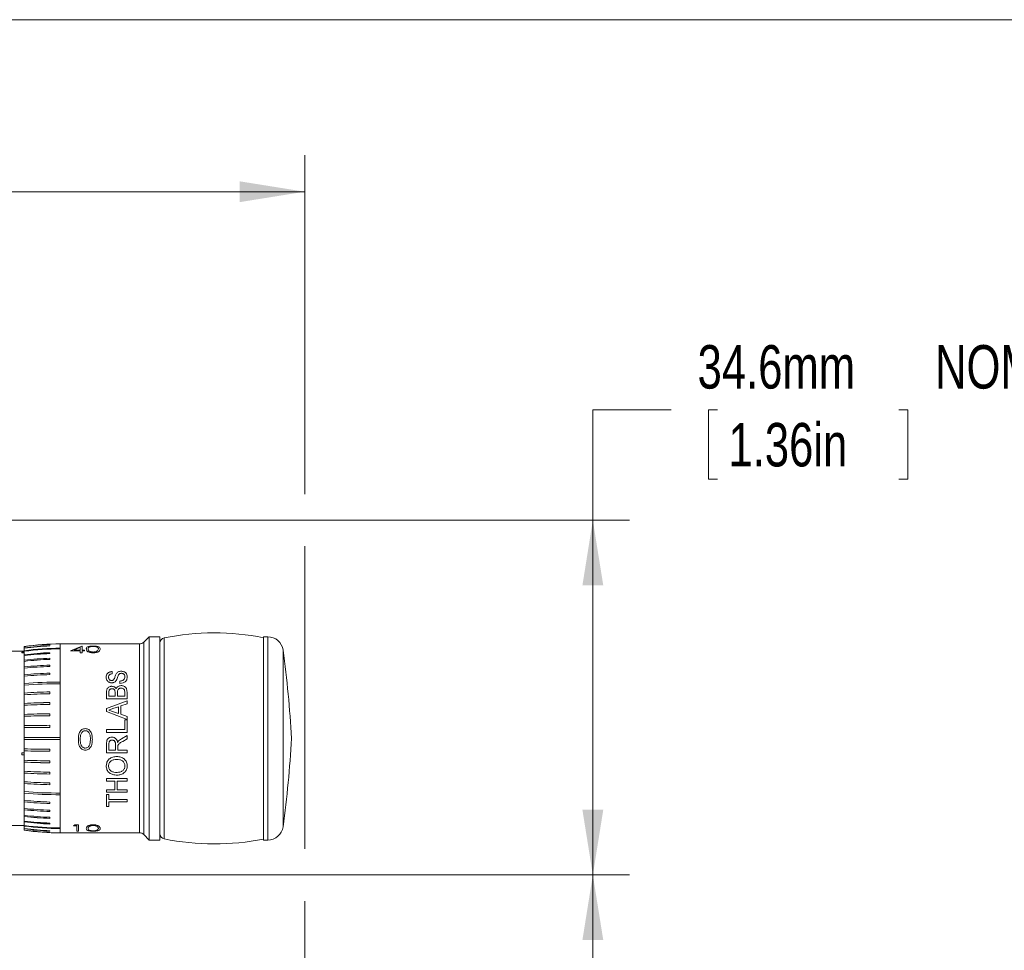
# Model space of a CAD drawing. Header units: millimetres. Extents: x 3 to 556, y 2 to 429.
# Tile 27 of 57: x 243 to 338, y 339 to 429. Entities that reach past the tile are written whole.
import ezdxf

# ---------------------------------------------------------------- set-up
doc = ezdxf.new("R2010")
doc.units = ezdxf.units.MM
doc.header["$LTSCALE"] = 2
doc.styles.add('SLDTEXTSTYLE0', font='TXT', dxfattribs={"width": 0.75})
doc.dimstyles.new('SLDDIMSTYLE0', dxfattribs={"dimtxt": 4.233333, "dimasz": 6.35, "dimexe": 0, "dimexo": 0.0625, "dimgap": 1.058333, "dimtad": 0, "dimtih": 1, "dimtoh": 1, "dimdec": 1, "dimrnd": 1e-09, "dimzin": 4, "dimdsep": 46, "dimtxsty": 'SLDTEXTSTYLE0', "dimsah": 1, "dimcen": 0.09, "dimadec": 0, "dimazin": 1, "dimtfac": 1, "dimtdec": 1, "dimtofl": 0, "dimtmove": 0, "dimatfit": 3, "dimfxl": 1, "dimfrac": 2, "dimtolj": 1, "dimtzin": 12, "dimarcsym": 0})
doc.dimstyles.new('SLDDIMSTYLE2', dxfattribs={"dimtxt": 4.233333, "dimasz": 6.35, "dimexe": 0, "dimexo": 0.0625, "dimgap": 1.058333, "dimtad": 0, "dimtih": 1, "dimtoh": 1, "dimdec": 1, "dimrnd": 1e-09, "dimzin": 12, "dimdsep": 46, "dimtxsty": 'SLDTEXTSTYLE0', "dimsah": 1, "dimcen": 0.09, "dimadec": 0, "dimazin": 3, "dimtfac": 1, "dimtdec": 1, "dimtofl": 0, "dimtmove": 0, "dimatfit": 3, "dimfxl": 1, "dimfrac": 2, "dimtolj": 1, "dimtzin": 12, "dimarcsym": 0})

# ---------------------------------------------------------------- blocks, each defined once
blk = doc.blocks.new('_D_4')
at = {"color": 7, "linetype": 'Continuous', "lineweight": 0}
for p, q in [((100.416, 383.073), (100.416, 416.089)), ((270.343, 383.073), (270.343, 416.089)), ((100.416, 412.533), (164.275, 412.533)), ((168.631, 412.533), (167.773, 412.533)), ((167.773, 412.533), (167.773, 405.807)), ((186.292, 412.533), (187.15, 412.533)), ((187.15, 412.533), (187.15, 405.807)), ((270.343, 412.533), (206.484, 412.533)), ((167.773, 405.807), (168.631, 405.807)), ((187.15, 405.807), (186.292, 405.807)), ((100.416, 375.573), (100.416, 377.993)), ((270.343, 348.523), (270.343, 377.993)), ((100.416, 313.423), (100.416, 370.493)), ((270.343, 328.523), (270.343, 343.443)), ((270.343, 313.523), (270.343, 323.443))]:
    blk.add_line(p, q, dxfattribs=at)
for points in [[(100.416, 412.533), (106.766, 411.517), (106.766, 413.549)], [(270.343, 412.533), (263.993, 413.549), (263.993, 411.517)]]:
    blk.add_solid(points, dxfattribs=at)
at = {"color": 7, "linetype": 'Continuous', "lineweight": 0, "char_height": 4.2333, "attachment_point": 1, "style": 'SLDTEXTSTYLE0'}
for s, insert in [('169.9mm', (165.134, 418.849)), ('NOM', (191.377, 418.849)), ('6.69in', (169.704, 411.264))]:
    blk.add_mtext(s, dxfattribs=dict(at, insert=insert))
blk = doc.blocks.new('_D_11')
at = {"color": 7, "linetype": 'Continuous', "lineweight": 0}
for p, q in [((205.232, 345.983), (301.944, 345.983)), ((298.388, 345.983), (298.388, 325.983)), ((205.232, 325.983), (301.944, 325.983)), ((298.388, 308.805), (298.388, 325.983)), ((306.008, 308.805), (298.388, 308.805)), ((313.637, 308.805), (312.779, 308.805)), ((312.779, 308.805), (312.779, 302.079)), ((331.298, 308.805), (332.156, 308.805)), ((332.156, 308.805), (332.156, 302.079)), ((312.779, 302.079), (313.637, 302.079)), ((332.156, 302.079), (331.298, 302.079))]:
    blk.add_line(p, q, dxfattribs=at)
for points in [[(298.388, 345.983), (297.372, 339.633), (299.404, 339.633)], [(298.388, 325.983), (299.404, 332.333), (297.372, 332.333)]]:
    blk.add_solid(points, dxfattribs=at)
at = {"color": 7, "linetype": 'Continuous', "lineweight": 0, "char_height": 4.2333, "attachment_point": 1, "style": 'SLDTEXTSTYLE0'}
for s, insert in [('20.0mm', (311.704, 315.12)), ('0.79in', (314.71, 307.536))]:
    blk.add_mtext(s, dxfattribs=dict(at, insert=insert))
blk = doc.blocks.new('_D_12')
at = {"color": 7, "linetype": 'Continuous', "lineweight": 0}
for p, q in [((306.008, 391.275), (298.388, 391.275)), ((298.388, 391.275), (298.388, 380.533)), ((310.517, 391.275), (309.659, 391.275)), ((309.659, 391.275), (309.659, 384.549)), ((328.178, 391.275), (329.036, 391.275)), ((329.036, 391.275), (329.036, 384.549)), ((309.659, 384.549), (310.517, 384.549)), ((329.036, 384.549), (328.178, 384.549)), ((217.332, 380.533), (301.944, 380.533)), ((298.388, 380.533), (298.388, 345.983)), ((205.232, 345.983), (301.944, 345.983))]:
    blk.add_line(p, q, dxfattribs=at)
for points in [[(298.388, 380.533), (297.372, 374.183), (299.404, 374.183)], [(298.388, 345.983), (299.404, 352.333), (297.372, 352.333)]]:
    blk.add_solid(points, dxfattribs=at)
at = {"color": 7, "linetype": 'Continuous', "lineweight": 0, "char_height": 4.2333, "attachment_point": 1, "style": 'SLDTEXTSTYLE0'}
for s, insert in [('34.6mm', (308.584, 397.591)), ('NOM', (331.699, 397.591)), ('1.36in', (311.59, 390.006))]:
    blk.add_mtext(s, dxfattribs=dict(at, insert=insert))

msp = doc.modelspace()

# ---------------------------------------------------------------- linework, layer by layer
at = {"color": 7, "linetype": 'Continuous', "lineweight": 0}
for p, q in [((3.1587002, 429.29076), (555.9784137, 429.29076)), ((255.1929275, 369.1833601), (254.6686637, 368.6591)), ((256.2429267, 369.1833601), (255.1929275, 369.1833601)), ((255.1929275, 349.3833602), (255.1929275, 369.1833601)), ((256.2429267, 349.3833602), (256.2429267, 369.1833601)), ((266.7446467, 369.1833601), (266.3429263, 369.1833601)), ((266.3429263, 349.3833602), (266.3429263, 369.1833601)), ((243.0429268, 368.233359), (243.0429268, 368.2224662)), ((243.0429268, 368.2107539), (243.0429268, 368.2224662)), ((243.0429268, 368.2107539), (243.0429268, 368.0966557)), ((243.0429268, 368.0607066), (243.0429268, 368.0966557)), ((245.5429262, 368.4398592), (245.5429262, 368.4518696)), ((245.5429262, 368.2859601), (245.5429262, 368.3228404)), ((254.2443979, 368.4833632), (246.5429264, 368.4833632)), ((247.5373144, 367.8154782), (248.629061, 368.2801188)), ((248.4860322, 368.1581602), (247.8898778, 367.8900809)), ((248.4860322, 367.8900809), (248.4860322, 368.1581602)), ((248.629061, 368.2801188), (248.6655186, 368.2801188)), ((248.6655186, 367.8900809), (248.6655186, 368.2801188)), ((243.0429268, 367.7833588), (241.5429274, 367.7833588)), ((242.7929263, 367.6786483), (243.0429268, 367.6786483)), ((242.7929263, 367.6435635), (242.7929263, 367.6786483)), ((243.0429268, 367.6435635), (242.7929263, 367.6435635)), ((242.7929263, 367.6435635), (242.7929263, 367.6337362)), ((243.0429268, 367.6337362), (242.7929263, 367.6337362)), ((243.0429268, 368.0607066), (243.0429268, 367.8261102)), ((243.0429268, 367.766066), (243.0429268, 367.8261102)), ((243.0429268, 367.766066), (243.0429268, 367.4242632)), ((243.0429268, 367.3415096), (243.0429268, 367.4242632)), ((243.0429268, 367.3415096), (243.0429268, 366.8940575)), ((245.5429262, 367.5483079), (245.5429262, 367.6331849)), ((246.5429264, 368.0030168), (246.5429264, 368.06473)), ((246.5429264, 368.0030168), (246.5429264, 364.7753955)), ((248.4860322, 367.8154782), (247.5373144, 367.8154782)), ((247.8898778, 367.8900809), (248.4860322, 367.8900809)), ((248.4860322, 367.6321716), (248.4860322, 367.8154782)), ((248.6655186, 367.6321716), (248.4860322, 367.6321716)), ((248.6655186, 367.8900809), (248.8962891, 367.8900809)), ((248.6655186, 367.6321716), (248.6655186, 367.8154782)), ((248.8962891, 367.8154782), (248.6655186, 367.8154782)), ((248.8962891, 367.8154782), (248.8962891, 367.8900809)), ((250.1795436, 367.8287477), (250.2552639, 368.0021674)), ((243.0429268, 366.7898835), (243.0429268, 366.8940575)), ((243.0429268, 366.7898835), (243.0429268, 366.2438453)), ((243.0429268, 366.1199049), (243.0429268, 366.2438453)), ((245.5429262, 366.9825257), (245.5429262, 367.0893745)), ((245.5429262, 366.2953512), (245.5429262, 366.422473)), ((243.0429268, 366.1199049), (243.0429268, 365.4838861)), ((243.0429268, 365.3421239), (243.0429268, 365.4838861)), ((243.0429268, 365.3421239), (243.0429268, 364.6261529)), ((245.5429262, 365.4976101), (245.5429262, 365.6430081)), ((251.6070302, 365.585892), (251.6070302, 365.788369)), ((243.0429268, 364.4688115), (243.0429268, 364.6261529)), ((243.0429268, 364.4688115), (243.0429268, 363.7011186)), ((246.5429264, 364.6136583), (246.5429264, 364.7753955)), ((246.5429264, 364.6136583), (246.5429264, 359.3833582)), ((252.3506205, 364.6356449), (252.3506205, 364.8625002)), ((243.0429268, 363.5308729), (243.0429268, 363.7011186)), ((243.0429268, 363.5308729), (243.0429268, 362.6908199)), ((245.5429262, 363.6398823), (245.5429262, 363.8144867)), ((251.0429281, 363.1301285), (251.0429281, 363.7968437)), ((251.2736949, 363.3844913), (251.2736949, 363.721943)), ((251.2736949, 363.3844913), (251.8890793, 363.3844913)), ((251.8890793, 363.7492866), (251.8654424, 363.9579029)), ((251.8890793, 363.3844913), (251.8890793, 363.7492866)), ((252.1198499, 363.3844913), (252.1198499, 363.7741343)), ((252.1198499, 363.3844913), (252.8121578, 363.3844913)), ((252.8121578, 363.8024316), (252.8025429, 363.9506535)), ((252.8121578, 363.3844913), (252.8121578, 363.8024316)), ((253.0429284, 363.1301285), (253.0429284, 363.7985871)), ((243.0429268, 362.5101135), (243.0429268, 362.6908199)), ((243.0429268, 362.5101135), (243.0429268, 361.626795)), ((245.5429262, 362.5929267), (245.5429262, 362.7782674)), ((253.0429284, 363.1301285), (251.0429281, 363.1301285)), ((251.0429281, 362.1936054), (253.0429284, 362.9351319)), ((252.1967734, 362.3659522), (251.6711312, 362.182206)), ((252.1967734, 361.7148311), (252.1967734, 362.3659522)), ((253.0429284, 362.6585589), (252.4275402, 362.4458523)), ((252.4275402, 361.6328151), (252.4275402, 362.4458523)), ((253.0429284, 362.6585589), (253.0429284, 362.9351319)), ((243.0429268, 361.4384816), (243.0429268, 361.626795)), ((243.0429268, 361.4384816), (243.0429268, 360.5258227)), ((245.5429262, 361.4937873), (245.5429262, 361.6869361)), ((251.0429281, 361.8901507), (251.0429281, 362.1936054)), ((253.0429284, 361.119865), (251.0429281, 361.8901507)), ((251.6711312, 362.182206), (251.2736949, 362.0422916)), ((251.2736949, 362.0422916), (251.6430872, 361.9116605)), ((251.6430872, 361.9116605), (252.1967734, 361.7148311)), ((252.4275402, 361.6328151), (253.0429284, 361.4120991)), ((253.0429284, 361.119865), (253.0429284, 361.4120991)), ((243.0429268, 360.3328601), (243.0429268, 360.5258227)), ((245.5429262, 360.359794), (245.5429262, 360.5577038)), ((252.8121578, 361.0864864), (253.0429284, 361.0864864)), ((252.8121578, 360.1482348), (252.8121578, 361.0864864)), ((253.0429284, 359.8670722), (253.0429284, 361.0864864)), ((243.0429268, 360.3328601), (243.0429268, 359.3806387)), ((251.0429281, 360.1482348), (252.8121578, 360.1482348)), ((251.0429281, 359.8670722), (251.0429281, 360.1482348)), ((253.0429284, 359.8670722), (251.0429281, 359.8670722)), ((252.4908441, 359.241663), (253.0429284, 359.5697419)), ((253.0429284, 359.2464686), (253.0429284, 359.5697419)), ((243.0429268, 359.1860817), (243.0429268, 359.3806387)), ((243.0429268, 359.1860817), (243.0429268, 358.258313)), ((246.5429264, 359.1833622), (246.5429264, 359.3833582)), ((246.5429264, 359.1833622), (246.5429264, 353.9573909)), ((249.4103121, 358.6836369), (249.4860324, 359.1860146)), ((251.0429281, 357.873051), (251.0429281, 358.7355749)), ((251.2736949, 358.1523881), (251.2736949, 358.7459759)), ((251.9147205, 358.1523881), (251.9147205, 358.6855964)), ((252.1198499, 358.8756085), (252.2184062, 359.0309606)), ((252.1547037, 358.578092), (252.1454911, 358.4395633)), ((252.2184062, 359.0309606), (252.4908441, 359.241663)), ((253.0429284, 359.2464686), (252.6206518, 358.9973212)), ((242.7929263, 357.8924374), (243.0429268, 357.8924374)), ((242.7929263, 357.8908057), (242.7929263, 357.8924374)), ((242.7929263, 357.8908057), (243.0429268, 357.8908057)), ((242.7929263, 357.6936708), (242.7929263, 357.8908057)), ((243.0429268, 357.6936708), (242.7929263, 357.6936708)), ((243.0429268, 358.0652834), (243.0429268, 358.258313)), ((243.0429268, 358.0652834), (243.0429268, 357.1521402)), ((245.5429262, 358.0340208), (245.5429262, 358.232005)), ((253.0429284, 357.873051), (251.0429281, 357.873051)), ((251.2736949, 358.1523881), (251.9147205, 358.1523881)), ((252.1454911, 358.1523881), (252.1454911, 358.4395633)), ((252.1454911, 358.1523881), (253.0429284, 358.1523881)), ((253.0429284, 357.873051), (253.0429284, 358.1523881)), ((243.0429268, 356.9636927), (243.0429268, 357.1521402)), ((243.0429268, 356.9636927), (243.0429268, 356.079577)), ((245.5429262, 356.9041626), (245.5429262, 357.0974455)), ((243.0429268, 355.8986769), (243.0429268, 356.079577)), ((243.0429268, 355.8986769), (243.0429268, 355.0575287)), ((245.5429262, 355.811818), (245.5429262, 355.9973598)), ((243.0429268, 354.8870296), (243.0429268, 355.0575287)), ((243.0429268, 354.8870296), (243.0429268, 354.1021184)), ((245.5429262, 354.7742055), (245.5429262, 354.9490855)), ((251.0429281, 355.3798483), (253.0429284, 355.3798483)), ((251.0429281, 355.1263199), (251.0429281, 355.3798483)), ((251.8634382, 355.1263199), (251.0429281, 355.1263199)), ((251.8634382, 354.2820201), (251.8634382, 355.1263199)), ((252.0942087, 354.2820201), (252.0942087, 355.1263199)), ((253.0429284, 355.1263199), (252.0942087, 355.1263199)), ((253.0429284, 355.1263199), (253.0429284, 355.3798483)), ((243.0429268, 353.9447025), (243.0429268, 354.1021184)), ((243.0429268, 353.9447025), (243.0429268, 353.2427386)), ((246.5429264, 353.7955792), (246.5429264, 353.9573909)), ((246.5429264, 353.7955792), (246.5429264, 350.5653986)), ((251.0429281, 354.2820201), (251.8634382, 354.2820201)), ((251.0429281, 354.0476696), (251.0429281, 354.2820201)), ((253.0429284, 354.0476696), (251.0429281, 354.0476696)), ((251.0429281, 353.8182438), (251.2736949, 353.8182438)), ((251.0429281, 352.6448668), (251.0429281, 353.8182438)), ((251.2736949, 353.316261), (251.2736949, 353.8182438)), ((252.0942087, 354.2820201), (253.0429284, 354.2820201)), ((253.0429284, 354.0476696), (253.0429284, 354.2820201)), ((243.0429268, 353.1006114), (243.0429268, 353.2427386)), ((243.0429268, 353.1006114), (243.0429268, 352.4627299)), ((245.5429262, 352.9419438), (245.5429262, 353.0877144)), ((251.2736949, 353.316261), (253.0429284, 353.316261)), ((251.2736949, 352.6448668), (251.2736949, 353.1044186)), ((253.0429284, 353.1044186), (251.2736949, 353.1044186)), ((253.0429284, 353.1044186), (253.0429284, 353.316261)), ((243.0429268, 352.3383723), (243.0429268, 352.4627299)), ((243.0429268, 352.3383723), (243.0429268, 351.7902703)), ((243.0429268, 351.6856455), (243.0429268, 351.7902703)), ((245.5429262, 352.1601469), (245.5429262, 352.2876934)), ((251.2736949, 352.6448668), (251.0429281, 352.6448668)), ((243.0429268, 351.6856455), (243.0429268, 351.2359583)), ((243.0429268, 351.1527167), (243.0429268, 351.2359583)), ((243.0429268, 351.1527167), (243.0429268, 350.8022972)), ((245.5429262, 351.4906638), (245.5429262, 351.5979708)), ((245.5429262, 350.9440557), (245.5429262, 351.0294356)), ((247.8450066, 350.7725061), (247.9623943, 350.8525104)), ((247.9623943, 350.8525104), (248.3321852, 350.8525104)), ((248.3321852, 350.2566912), (248.3321852, 350.8525104)), ((241.5429274, 350.7833616), (243.0429268, 350.7833616)), ((243.0429268, 350.7421562), (243.0429268, 350.8022972)), ((243.0429268, 350.7421562), (243.0429268, 350.5108641)), ((243.0429268, 350.4743823), (243.0429268, 350.5108641)), ((243.0429268, 350.4743823), (243.0429268, 350.3577472)), ((243.0429268, 350.3455059), (243.0429268, 350.3577472)), ((243.0429268, 350.3455059), (243.0429268, 350.3333614)), ((245.5429262, 350.248313), (245.5429262, 350.2857299)), ((245.5429262, 350.1161286), (245.5429262, 350.1286865)), ((246.5429264, 350.5035737), (246.5429264, 350.5653986)), ((246.5429264, 350.0833609), (254.2443979, 350.0833609)), ((248.1526988, 350.7725061), (247.8450066, 350.7725061)), ((248.1526988, 350.2566912), (248.1526988, 350.7725061)), ((248.3321852, 350.2566912), (248.1526988, 350.2566912)), ((250.1795436, 350.3658795), (250.2552639, 350.5027802)), ((254.6686637, 349.9076241), (255.1929275, 349.3833602)), ((255.1929275, 349.3833602), (256.2429267, 349.3833602)), ((266.3429263, 349.3833602), (266.7446467, 349.3833602))]:
    msp.add_line(p, q, dxfattribs=at)
at = {"color": 8, "linetype": 'Continuous', "lineweight": 0}
for p, q in [((256.6448706, 369.0736503), (256.6448706, 349.49307)), ((266.7446467, 359.2833639), (266.7446467, 369.1833601)), ((246.5429264, 368.4833632), (246.5429264, 368.06473)), ((254.2443979, 350.0833609), (254.2443979, 368.4833632)), ((254.6686637, 368.6591), (254.6686637, 359.2833639)), ((268.230516, 367.8887547), (268.230516, 350.6779694)), ((254.6686637, 359.2833639), (254.6686637, 349.9076241)), ((266.7446467, 349.3833602), (266.7446467, 359.2833639)), ((246.5429264, 350.5035737), (246.5429264, 350.0833609))]:
    msp.add_line(p, q, dxfattribs=at)
at = {"color": 7, "linetype": 'Continuous', "lineweight": 0, "flags": 128}
for points in [[(246.5429264, 359.3833582), (246.1039624, 359.3833135), (245.66514, 359.3831868), (245.2265951, 359.3829782), (244.7884674, 359.3826802), (244.3508985, 359.3822927), (243.9140263, 359.3818308), (243.4779904, 359.3812794), (243.0429268, 359.3806387)], [(243.0429268, 359.3806387), (243.4781915, 359.3812571), (243.9143374, 359.3817935), (244.3512413, 359.382248), (244.7887841, 359.382628), (245.2268447, 359.382926), (245.665302, 359.3831495), (246.1040369, 359.3832911), (246.5429264, 359.3833507)], [(243.0429268, 359.1860817), (243.4779904, 359.1854409), (243.9140263, 359.1848896), (244.3508985, 359.1844277), (244.7884674, 359.1840402), (245.2265951, 359.1837422), (245.66514, 359.1835336), (246.1039624, 359.1834069), (246.5429264, 359.1833622)], [(246.5429264, 359.1833697), (246.1040369, 359.1834293), (245.665302, 359.1835708), (245.2268447, 359.1837944), (244.7887841, 359.1840924), (244.3512413, 359.1844724), (243.9143374, 359.1849268), (243.4781915, 359.1854633), (243.0429268, 359.1860817)]]:
    msp.add_lwpolyline(points, dxfattribs=at)
at = {"color": 7, "linetype": 'Continuous', "lineweight": 0}
for centre, radius, start, end in [((256.7429266, 368.5833604), 0.5, 101.309764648, 180), ((261.5477015, 344.5591198), 25, 78.941625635, 101.309764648), ((266.7446463, 367.6833604), 1.5, 7.870131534, 90), ((246.5429266, 343.8583604), 24.625, 90, 98.17123356), ((246.5428316, 343.8180797), 24.654075, 92.324405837, 98.161307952), ((246.6683022, 342.002342), 26.4695724, 92.436712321, 97.872197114), ((246.5427879, 343.7748009), 24.685316, 92.321360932, 98.150806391), ((246.5423625, 343.3469334), 24.9958957, 92.291526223, 98.047870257), ((246.6675051, 341.5088981), 26.8336808, 92.401925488, 97.762997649), ((246.5422433, 343.2090457), 25.0968179, 92.2820339, 98.015019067), ((254.2443985, 369.0833604), 0.6, 270, 315), ((246.5423593, 342.2852896), 25.7794404, 89.998739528, 97.80170716), ((246.6677019, 340.3871741), 27.6773231, 90.258302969, 97.525389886), ((246.5421894, 342.0461867), 25.9568301, 89.998373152, 97.747683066), ((246.5397372, 340.6429345), 27.0086513, 92.115101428, 97.438967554), ((246.665128, 338.6515805), 28.9997864, 92.217722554, 97.175235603), ((246.5397944, 340.2823638), 27.2841612, 92.093854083, 97.363552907), ((169.1724199, 354.1959355), 100, 2.916138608, 7.870131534), ((246.5382335, 338.2524499), 28.854096, 91.976780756, 96.957742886), ((246.6629075, 336.1311721), 30.9751413, 92.072119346, 96.711339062), ((246.5373418, 337.7594775), 29.2399625, 91.948935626, 96.863719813), ((246.535788, 334.9429917), 31.4951348, 91.806507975, 96.367292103), ((246.6613223, 332.6135602), 33.8243826, 91.894818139, 96.141021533), ((246.535795, 334.2481571), 32.0625707, 91.774539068, 96.254164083), ((246.5334602, 330.3619575), 35.2949528, 91.60818661, 95.675607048), ((246.6587157, 327.7518126), 37.9049245, 91.686832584, 95.473825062), ((246.5332771, 329.3981708), 36.1130213, 91.571456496, 95.546337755), ((246.538266, 323.7695119), 41.0058839, 89.993488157, 94.889822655), ((246.6632808, 320.7431725), 44.0320671, 90.15660877, 94.716231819), ((246.5383659, 322.365367), 42.2482915, 89.993815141, 94.745827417), ((246.5299342, 314.4271602), 49.3971882, 91.14490629, 94.047945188), ((246.6544733, 310.7816147), 53.0425976, 91.200763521, 93.90415627), ((246.529837, 312.2845471), 51.3648172, 91.100934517, 93.892528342), ((246.5284082, 298.8252799), 63.9605798, 90.882828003, 93.123835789), ((246.6531729, 294.0939074), 68.6918502, 90.926095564, 93.012689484), ((246.5277017, 295.087194), 67.5129153, 90.835773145, 92.958717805), ((246.5263016, 268.8178928), 92.8742496, 90.606673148, 92.149460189), ((246.6512094, 261.9325658), 99.759506, 90.636543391, 92.072829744), ((246.5265299, 260.4998428), 100.9987341, 90.557999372, 91.976612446), ((246.5246334, 185.5390951), 175.0213619, 90.321377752, 91.139862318), ((246.6513411, 172.437753), 188.1226797, 90.337587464, 91.099067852), ((246.5251211, 153.1540522), 207.2080696, 90.271590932, 90.962918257), ((169.1724199, 364.3707853), 100, 352.129868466, 357.083861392), ((246.525136, 570.3678033), 212.1380721, 269.059457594, 269.734716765), ((246.5270578, 536.7078777), 178.6765672, 268.882681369, 269.684419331), ((246.6513344, 549.8923898), 191.8610418, 268.922351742, 269.668992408), ((246.5278537, 459.2794022), 102.1867034, 268.045632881, 269.447745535), ((246.5259578, 450.7112492), 93.8122372, 267.872251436, 269.399602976), ((246.6517699, 457.6978108), 100.7987416, 267.948231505, 269.369701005), ((246.5278401, 423.996095), 68.0058677, 267.062631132, 269.170168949), ((246.5278924, 420.1827436), 64.3784608, 266.896920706, 269.123362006), ((246.6538984, 424.9782706), 69.1739068, 267.007722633, 269.079757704), ((246.5287087, 406.5459981), 51.6063287, 266.126971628, 268.905471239), ((246.5294627, 404.3886223), 49.624224, 265.971150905, 268.860876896), ((246.65507, 408.076481), 53.3119622, 266.114957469, 268.804662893), ((246.5380857, 396.2335871), 42.2761965, 265.257693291, 270.006560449), ((246.6632251, 397.8638538), 44.0681111, 265.287707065, 269.843591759), ((246.5384179, 394.8376887), 41.0421098, 265.114291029, 270.006294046), ((246.5333618, 389.2956235), 36.2214528, 264.470182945, 268.433115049), ((246.5335196, 388.3245324), 35.3964526, 264.340624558, 268.39633005), ((246.6587604, 390.9419903), 38.0137372, 264.54182342, 268.317929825), ((246.5355808, 384.4064443), 32.1340866, 263.760194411, 268.229793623), ((246.535854, 383.7112147), 31.5666879, 263.647079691, 268.197468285), ((246.6613392, 386.0450904), 33.9003799, 263.872769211, 268.109402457), ((246.5377143, 380.8776013), 29.2965248, 263.148861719, 268.054099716), ((246.5380397, 380.3743533), 28.9008264, 263.053949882, 268.02680133), ((246.6631275, 382.5043434), 31.0305977, 263.300301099, 267.93117895), ((246.5394524, 378.3273592), 27.3161069, 262.645829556, 267.909313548), ((246.5398779, 377.9694608), 27.0437873, 262.57045142, 267.887349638), ((246.665132, 379.962288), 29.036387, 262.833848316, 267.785066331), ((246.5429266, 374.7083604), 24.625, 261.82876644, 270), ((246.5422053, 376.5281258), 25.9627272, 262.25405213, 270.001591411), ((246.6674962, 378.182832), 27.6790208, 262.475503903, 269.742138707), ((246.5422548, 376.285469), 25.7818953, 262.199274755, 270.001492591), ((246.5421966, 375.3752847), 25.1094465, 261.989146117, 267.719221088), ((246.5423089, 375.2362699), 25.0079338, 261.956153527, 267.709700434), ((246.667604, 377.0767338), 26.8481544, 262.241000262, 267.599159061), ((246.5429849, 374.8006639), 24.6922373, 261.85103205, 267.678832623), ((246.5428207, 374.7525736), 24.6567275, 261.839601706, 267.675869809), ((246.6681739, 376.5672658), 26.471175, 262.128562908, 267.563713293), ((254.2443985, 349.4833604), 0.6, 45, 90), ((256.7429266, 349.9833604), 0.5, 180, 258.690235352), ((266.7446463, 350.8833604), 1.5, 270, 352.129868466), ((261.5477015, 374.007601), 25, 258.690235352, 281.058374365)]:
    msp.add_arc(centre, radius, start, end, dxfattribs=at)
for points, knots in [([(249.0757774, 368.0019141), (249.0784063, 368.0379908), (249.0836548, 368.1100133), (249.1560512, 368.1859753), (249.2805582, 368.2337195), (249.4113833, 368.2602303), (249.5690546, 368.2771599), (249.6859839, 368.2791325), (249.7444446, 368.2801188)], [0, 0, 0, 0, 0.25053439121, 0.50015934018, 0.62964447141, 0.75022576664, 0.87512127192, 1, 1, 1, 1]), ([(249.7504535, 368.2350055), (249.7046306, 368.2339589), (249.6129303, 368.2318643), (249.4934338, 368.2156314), (249.3953822, 368.1919293), (249.3062905, 368.1504948), (249.2607235, 368.0874591), (249.2570844, 368.0306291), (249.2552618, 368.0021674)], [0, 0, 0, 0, 0.1247922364, 0.2497331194, 0.3684380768, 0.4997086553, 0.7494439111, 1, 1, 1, 1]), ([(249.7444446, 368.2801188), (249.8033175, 368.2791534), (249.9210584, 368.2772228), (250.0809164, 368.2604837), (250.2132237, 368.233913), (250.3411985, 368.1863687), (250.4253178, 368.1108377), (250.4316013, 368.0382632), (250.4347484, 368.0019141)], [0, 0, 0, 0, 0.12490998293, 0.24980938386, 0.37114108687, 0.4998867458, 0.74951688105, 1, 1, 1, 1]), ([(250.2552639, 368.0021674), (250.2527388, 368.0306469), (250.2476944, 368.0875424), (250.1912654, 368.1492837), (250.1050677, 368.1909881), (250.0082744, 368.21524), (249.887498, 368.2317783), (249.795807, 368.2339375), (249.7504535, 368.2350055)], [0, 0, 0, 0, 0.2504579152, 0.5003568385, 0.6269782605, 0.7500790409, 0.8763805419, 1, 1, 1, 1]), ([(249.7444446, 367.6104979), (249.6862378, 367.6124903), (249.5692657, 367.6164944), (249.41046, 367.6498818), (249.2816075, 367.6990352), (249.1583699, 367.7773173), (249.0843397, 367.8857555), (249.0786653, 367.9627359), (249.0757774, 368.0019141)], [0, 0, 0, 0, 0.1245500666, 0.2502949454, 0.3723958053, 0.4983974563, 0.7447156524, 1, 1, 1, 1]), ([(249.2552618, 368.0021674), (249.256939, 367.9722457), (249.2602877, 367.9124993), (249.3057147, 367.8297283), (249.3940729, 367.7681216), (249.4914265, 367.729221), (249.5931803, 367.7070634), (249.6817361, 367.6970563), (249.7275422, 367.6961044), (249.7504535, 367.6956282)], [0, 0, 0, 0, 0.250470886, 0.5001282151, 0.6251367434, 0.7499809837, 0.8748212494, 0.9373881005, 1, 1, 1, 1]), ([(250.4347484, 368.0019141), (250.4316768, 367.9631489), (250.4255446, 367.8857551), (250.3414618, 367.7769808), (250.2126326, 367.6980736), (250.079802, 367.6496811), (249.9209196, 367.616518), (249.8032694, 367.6125046), (249.7444446, 367.6104979)], [0, 0, 0, 0, 0.2505019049, 0.5001210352, 0.6301096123, 0.7501421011, 0.8750716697, 1, 1, 1, 1]), ([(249.7504535, 367.6956282), (249.7995732, 367.6978362), (249.8979975, 367.7022604), (250.026035, 367.7337285), (250.123848, 367.777624), (250.1608288, 367.8115691), (250.1795436, 367.8287477)], [0, 0, 0, 0, 0.2504490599, 0.5018403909, 0.7478959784, 1, 1, 1, 1]), ([(251.0172869, 365.2434037), (251.0221782, 365.3103444), (251.0319447, 365.4440063), (251.119423, 365.5974569), (251.237614, 365.6936188), (251.3495098, 365.7458659), (251.4746759, 365.7797794), (251.5628443, 365.7855014), (251.6070302, 365.788369)], [0, 0, 0, 0, 0.2501556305, 0.4994911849, 0.6248002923, 0.7501612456, 0.8747926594, 1, 1, 1, 1]), ([(251.5649605, 364.6980212), (251.5236158, 364.700255), (251.4409208, 364.7047229), (251.3249997, 364.7425907), (251.2218128, 364.7986605), (251.113277, 364.8990539), (251.0328211, 365.053742), (251.0224695, 365.1801279), (251.0172869, 365.2434037)], [0, 0, 0, 0, 0.125108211, 0.2502334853, 0.3742554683, 0.5003122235, 0.7498284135, 1, 1, 1, 1]), ([(251.6070302, 365.585892), (251.5537046, 365.5790458), (251.473219, 365.5687126), (251.3809481, 365.5267146), (251.3256082, 365.4844174), (251.2866386, 365.4320532), (251.2539642, 365.3551938), (251.2503912, 365.2927765), (251.2480537, 365.2519421)], [0, 0, 0, 0, 0.2495201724, 0.3766066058, 0.4996285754, 0.6175745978, 0.749810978, 1, 1, 1, 1]), ([(251.2480537, 365.2519421), (251.2498462, 365.2149184), (251.2534243, 365.1410104), (251.2893443, 365.0484215), (251.3492268, 364.9879041), (251.4060635, 364.9516466), (251.4736276, 364.9276299), (251.5222243, 364.9248559), (251.5465314, 364.9234683)], [0, 0, 0, 0, 0.2504210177, 0.4998997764, 0.6249226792, 0.7500331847, 0.8749712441, 1, 1, 1, 1]), ([(251.7232145, 364.9799586), (251.7567321, 365.0275618), (251.8239912, 365.1230861), (251.8822908, 365.3327282), (251.9479095, 365.4786825), (251.991644, 365.5759604)], [0, 0, 0, 0, 0.2488500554, 0.4993617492, 1, 1, 1, 1]), ([(251.991644, 365.5759604), (252.0154039, 365.6101453), (252.0630583, 365.678709), (252.1731803, 365.7618711), (252.3165179, 365.8158199), (252.4223036, 365.8216237), (252.4752165, 365.8245266)], [0, 0, 0, 0, 0.2494788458, 0.5003720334, 0.7500914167, 1, 1, 1, 1]), ([(252.2188085, 365.4670105), (252.1959598, 365.4151449), (252.1442893, 365.2978549), (252.0909772, 365.1151512), (252.0267114, 364.9908717), (251.9972543, 364.9339066)], [0, 0, 0, 0, 0.3003990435, 0.6793290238, 1, 1, 1, 1]), ([(252.4888399, 365.6231523), (252.4580157, 365.6213373), (252.3964054, 365.6177094), (252.3146072, 365.5825122), (252.2565513, 365.5291665), (252.2314005, 365.4877475), (252.2188085, 365.4670105)], [0, 0, 0, 0, 0.249855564, 0.4994035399, 0.7493703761, 1, 1, 1, 1]), ([(253.0685658, 365.2939112), (253.0635822, 365.2144792), (253.0560263, 365.0940468), (252.9851181, 364.9398887), (252.9027015, 364.8352302), (252.7907873, 364.749574), (252.6113847, 364.661978), (252.4544154, 364.6461266), (252.3506205, 364.6356449)], [0, 0, 0, 0, 0.2501826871, 0.3793192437, 0.5005312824, 0.6231340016, 0.7507999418, 1, 1, 1, 1]), ([(252.3506205, 364.8625002), (252.4181708, 364.8707819), (252.520049, 364.8832721), (252.6415137, 364.9343015), (252.7403163, 365.008372), (252.8218534, 365.129158), (252.8324808, 365.2326905), (252.837799, 365.2845011)], [0, 0, 0, 0, 0.2501871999, 0.3773272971, 0.5004317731, 0.7500015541, 1, 1, 1, 1]), ([(252.4752165, 365.8245266), (252.5189111, 365.8224541), (252.606296, 365.8183091), (252.7291357, 365.7831313), (252.838515, 365.7312119), (252.9562661, 365.6381952), (253.0509365, 365.4906203), (253.0626855, 365.3595246), (253.0685658, 365.2939112)], [0, 0, 0, 0, 0.1251286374, 0.2502446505, 0.3755707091, 0.5004787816, 0.7499893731, 1, 1, 1, 1]), ([(252.837799, 365.2845011), (252.8347397, 365.3248995), (252.8286273, 365.4056124), (252.7763766, 365.4989973), (252.7095958, 365.5608577), (252.6434161, 365.5948603), (252.5815609, 365.6141694), (252.5289657, 365.6219315), (252.5022183, 365.6227453), (252.4888399, 365.6231523)], [0, 0, 0, 0, 0.25005839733, 0.49959770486, 0.62465171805, 0.74967706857, 0.8747301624, 0.93734331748, 1, 1, 1, 1]), ([(251.0429281, 363.7968437), (251.0457224, 363.8656249), (251.0499143, 363.9688065), (251.0930616, 364.0995847), (251.1489565, 364.1883033), (251.2301972, 364.2623867), (251.3304004, 364.3168116), (251.4241377, 364.3470379), (251.5020393, 364.3592652), (251.5415786, 364.3604724), (251.5613544, 364.3610762)], [0, 0, 0, 0, 0.2500227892, 0.3750698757, 0.5000011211, 0.6217692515, 0.7498817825, 0.8748468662, 0.9374041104, 1, 1, 1, 1]), ([(251.5465314, 364.9234683), (251.5792904, 364.9258617), (251.628491, 364.9294562), (251.6871571, 364.9537747), (251.71119, 364.9712267), (251.7232145, 364.9799586)], [0, 0, 0, 0, 0.4988848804, 0.7492734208, 1, 1, 1, 1]), ([(251.5613544, 364.3610762), (251.6076247, 364.35742), (251.7001747, 364.350107), (251.8250388, 364.29425), (251.9087849, 364.2260133), (251.9603169, 364.1608748), (251.9811994, 364.1257496), (251.991644, 364.1081811)], [0, 0, 0, 0, 0.2497434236, 0.4995368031, 0.7493505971, 0.8746337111, 1, 1, 1, 1]), ([(251.9972543, 364.9339066), (251.9747423, 364.9018999), (251.9297626, 364.8379495), (251.8291746, 364.759152), (251.7243508, 364.7174989), (251.6343051, 364.699951), (251.5880797, 364.6986646), (251.5649605, 364.6980212)], [0, 0, 0, 0, 0.2502865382, 0.500080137, 0.7495690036, 0.8747493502, 1, 1, 1, 1]), ([(251.991644, 364.1081811), (252.0101302, 364.1522594), (252.0470615, 364.240318), (252.1581844, 364.3454498), (252.3050641, 364.414146), (252.4150093, 364.4214071), (252.4700086, 364.4250394)], [0, 0, 0, 0, 0.2503882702, 0.5002197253, 0.7499885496, 1, 1, 1, 1]), ([(252.4700086, 364.4250394), (252.5143259, 364.4230357), (252.6029434, 364.4190291), (252.7302845, 364.3795876), (252.8440747, 364.3215426), (252.9326339, 364.2396922), (252.9900295, 364.1394499), (253.0358858, 363.9931214), (253.0401445, 363.8754843), (253.0429284, 363.7985871)], [0, 0, 0, 0, 0.125035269, 0.2500221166, 0.3801738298, 0.4997300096, 0.6173061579, 0.7498403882, 1, 1, 1, 1]), ([(251.5861946, 364.1235218), (251.5590741, 364.1224114), (251.504861, 364.1201917), (251.4267658, 364.0969047), (251.3582409, 364.0582545), (251.2942433, 363.9811585), (251.2766221, 363.8627763), (251.2746724, 363.7689706), (251.2736949, 363.721943)], [0, 0, 0, 0, 0.1252123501, 0.2502952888, 0.3783571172, 0.4999090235, 0.7492895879, 1, 1, 1, 1]), ([(251.8654424, 363.9579029), (251.8542208, 363.9825531), (251.8318007, 364.0318032), (251.7639851, 364.0876389), (251.6782537, 364.1195598), (251.6169079, 364.1222), (251.5861946, 364.1235218)], [0, 0, 0, 0, 0.2500479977, 0.4995842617, 0.7494629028, 1, 1, 1, 1]), ([(252.4660039, 364.188774), (252.4375813, 364.18765), (252.3806777, 364.1853996), (252.2992478, 364.1608178), (252.2277661, 364.1203368), (252.1563398, 364.0434187), (252.1233919, 363.9215914), (252.1210329, 363.823383), (252.1198499, 363.7741343)], [0, 0, 0, 0, 0.1250949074, 0.2504467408, 0.3763574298, 0.5001656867, 0.7493476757, 1, 1, 1, 1]), ([(252.8025429, 363.9506535), (252.7929084, 363.9842643), (252.7783701, 364.0349821), (252.7352375, 364.0935033), (252.6768702, 364.1403506), (252.5864485, 364.1816193), (252.5061711, 364.186388), (252.4660039, 364.188774)], [0, 0, 0, 0, 0.25011836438, 0.37742161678, 0.50053920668, 0.75009171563, 1, 1, 1, 1]), ([(248.3065459, 359.18521), (248.3091755, 359.3019833), (248.3144252, 359.5351025), (248.3868212, 359.8249451), (248.511324, 360.0244119), (248.6421491, 360.1423327), (248.7998248, 360.2214068), (248.9167528, 360.2308594), (248.9752131, 360.2355854)], [0, 0, 0, 0, 0.25053701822, 0.50015711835, 0.62964798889, 0.75022737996, 0.87512149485, 1, 1, 1, 1]), ([(248.9812258, 360.0313426), (248.9354016, 360.0267944), (248.8437005, 360.0176927), (248.7242036, 359.9486849), (248.6261531, 359.8516444), (248.5370605, 359.6898205), (248.4914939, 359.4601523), (248.4878548, 359.277494), (248.4860322, 359.1860146)], [0, 0, 0, 0, 0.1247956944, 0.249734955, 0.3684401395, 0.4997095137, 0.7494433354, 1, 1, 1, 1]), ([(248.9752131, 360.2355854), (249.0340859, 360.2309528), (249.1518259, 360.2216881), (249.3116878, 360.143475), (249.4439894, 360.0252351), (249.5719696, 359.8265643), (249.6560849, 359.5379531), (249.6623718, 359.3029249), (249.6655206, 359.18521)], [0, 0, 0, 0, 0.12490943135, 0.24980746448, 0.37114123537, 0.49988469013, 0.74951503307, 1, 1, 1, 1]), ([(249.4860324, 359.1860146), (249.4835069, 359.277576), (249.4784616, 359.4604966), (249.4220369, 359.6853667), (249.3358346, 359.8478706), (249.2390471, 359.9470245), (249.1182665, 360.0173202), (249.0265776, 360.0267021), (248.9812258, 360.0313426)], [0, 0, 0, 0, 0.2504567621, 0.5003608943, 0.6269798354, 0.7500785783, 0.8763822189, 1, 1, 1, 1]), ([(248.9752131, 358.1377105), (248.9170055, 358.142341), (248.8000328, 358.1516463), (248.6412306, 358.2302904), (248.5123773, 358.3490906), (248.3891397, 358.5452867), (248.3151078, 358.832968), (248.3094337, 359.0664053), (248.3065459, 359.18521)], [0, 0, 0, 0, 0.1245524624, 0.2502977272, 0.3723959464, 0.4983963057, 0.7447156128, 1, 1, 1, 1]), ([(248.4860322, 359.1860146), (248.4877092, 359.0945721), (248.4910576, 358.9119891), (248.536484, 358.6846451), (248.6248424, 358.5233156), (248.7221997, 358.4246666), (248.8239477, 358.3696425), (248.9125071, 358.3450175), (248.9583133, 358.3426819), (248.9812258, 358.3415137)], [0, 0, 0, 0, 0.2504767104, 0.5001262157, 0.6251356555, 0.7499780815, 0.8748208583, 0.9373850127, 1, 1, 1, 1]), ([(249.6655206, 359.18521), (249.6624479, 359.0676468), (249.6563132, 358.8329331), (249.5722252, 358.5443288), (249.4434075, 358.346725), (249.3105721, 358.2298122), (249.1516888, 358.1517084), (249.0340392, 358.1423765), (248.9752131, 358.1377105)], [0, 0, 0, 0, 0.2504981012, 0.50011675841, 0.63010820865, 0.75014287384, 0.87506881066, 1, 1, 1, 1]), ([(248.9812258, 358.3415137), (249.0303442, 358.3469117), (249.1287668, 358.3577282), (249.256804, 358.4359286), (249.3546177, 358.5475358), (249.3915975, 358.6379037), (249.4103121, 358.6836369)], [0, 0, 0, 0, 0.25044225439, 0.50183215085, 0.74788842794, 1, 1, 1, 1]), ([(251.0429281, 358.7355749), (251.0449546, 358.8178565), (251.0479941, 358.9412685), (251.0845272, 359.1023339), (251.1420379, 359.2135907), (251.2326726, 359.2990328), (251.3756554, 359.3835703), (251.4996607, 359.3969929), (251.5821899, 359.405926)], [0, 0, 0, 0, 0.2505710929, 0.3758251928, 0.5007557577, 0.6257891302, 0.7509517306, 1, 1, 1, 1]), ([(251.5881988, 359.1238842), (251.5413804, 359.1191332), (251.4706858, 359.1119592), (251.3904114, 359.0623935), (251.3410389, 359.0132191), (251.3065242, 358.9525152), (251.2785892, 358.8633017), (251.2756476, 358.7927866), (251.2736949, 358.7459759)], [0, 0, 0, 0, 0.249094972, 0.3761277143, 0.4996878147, 0.6212818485, 0.7485919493, 1, 1, 1, 1]), ([(251.5821899, 359.405926), (251.6521699, 359.3997101), (251.7574505, 359.3903587), (251.8812927, 359.323598), (251.9889137, 359.2348515), (252.0806948, 359.0807339), (252.1067797, 358.9440805), (252.1198499, 358.8756085)], [0, 0, 0, 0, 0.2495269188, 0.3753979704, 0.5001127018, 0.7495248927, 1, 1, 1, 1]), ([(251.9147205, 358.6855964), (251.9133757, 358.7376693), (251.9113588, 358.8157704), (251.8907213, 358.9182485), (251.8590714, 358.9895994), (251.8082077, 359.0503164), (251.7412741, 359.0919233), (251.6664763, 359.1192762), (251.6142914, 359.1223482), (251.5881988, 359.1238842)], [0, 0, 0, 0, 0.2503016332, 0.3754121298, 0.5003538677, 0.6216989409, 0.7499746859, 0.8749866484, 1, 1, 1, 1]), ([(252.6206518, 358.9973212), (252.5290385, 358.9419741), (252.3916983, 358.8590016), (252.2421029, 358.7432486), (252.1799751, 358.6544445), (252.1631299, 358.6035502), (252.1547037, 358.578092)], [0, 0, 0, 0, 0.5004058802, 0.7501726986, 0.8750317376, 1, 1, 1, 1]), ([(251.0172869, 356.600529), (251.0304513, 356.726811), (251.0502297, 356.9165385), (251.1815393, 357.1395689), (251.310874, 357.2826541), (251.4737247, 357.392099), (251.7155566, 357.4955656), (251.9147292, 357.5099764), (252.0461301, 357.5194837)], [0, 0, 0, 0, 0.2492299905, 0.3744462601, 0.4996452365, 0.6212176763, 0.7501045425, 1, 1, 1, 1]), ([(252.0693685, 355.7078005), (251.9356416, 355.7151596), (251.7349229, 355.7262053), (251.485831, 355.818941), (251.3197482, 355.9243407), (251.184003, 356.0623765), (251.0475985, 356.280791), (251.0294011, 356.4727443), (251.0172869, 356.600529)], [0, 0, 0, 0, 0.2500098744, 0.3752551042, 0.5004271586, 0.6256282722, 0.7507778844, 1, 1, 1, 1]), ([(252.0441296, 357.2435365), (251.9468887, 357.2380434), (251.7527535, 357.2270767), (251.5251521, 357.1266655), (251.3832745, 356.9964276), (251.3053209, 356.8761039), (251.256527, 356.7417861), (251.2508784, 356.6486421), (251.2480537, 356.6020639)], [0, 0, 0, 0, 0.2501340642, 0.4993760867, 0.6236584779, 0.7496958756, 0.8748313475, 1, 1, 1, 1]), ([(251.2480537, 356.6020639), (251.2509299, 356.5541211), (251.2566812, 356.4582524), (251.306464, 356.3216062), (251.3874423, 356.2012426), (251.4931026, 356.098288), (251.6277742, 356.0320683), (251.8207914, 355.9780021), (251.9718666, 355.9727901), (252.0725722, 355.9693159)], [0, 0, 0, 0, 0.1250113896, 0.2499789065, 0.374987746, 0.4998985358, 0.6248357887, 0.7499183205, 1, 1, 1, 1]), ([(252.837799, 356.5982343), (252.8353142, 356.6449448), (252.8303461, 356.7383382), (252.7831152, 356.873121), (252.7047087, 356.9934674), (252.600071, 357.0924936), (252.4746483, 357.1673548), (252.2896802, 357.2313951), (252.1418778, 357.2387033), (252.0441296, 357.2435365)], [0, 0, 0, 0, 0.12504942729, 0.25002507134, 0.37445859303, 0.50003804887, 0.62218728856, 0.75013606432, 1, 1, 1, 1]), ([(252.0461301, 357.5194837), (252.1771337, 357.5097793), (252.3750702, 357.4951167), (252.6160367, 357.391542), (252.7765632, 357.2829922), (252.906146, 357.1398771), (253.0331964, 356.9153255), (253.0545114, 356.7249255), (253.0685658, 356.5993817)], [0, 0, 0, 0, 0.2498659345, 0.3775288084, 0.500360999, 0.6219783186, 0.7507441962, 1, 1, 1, 1]), ([(253.0685658, 356.5993817), (253.0560124, 356.4764153), (253.037152, 356.2916689), (252.9092831, 356.0791996), (252.7414597, 355.8975501), (252.4539442, 355.7422283), (252.1976455, 355.7192841), (252.0693685, 355.7078005)], [0, 0, 0, 0, 0.24962266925, 0.37503651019, 0.50040971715, 0.74995591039, 1, 1, 1, 1]), ([(252.0725722, 355.9693159), (252.1678858, 355.9745376), (252.311551, 355.9824083), (252.4900125, 356.0473295), (252.6100131, 356.1215571), (252.7101247, 356.2173449), (252.7852925, 356.3328603), (252.8217824, 356.4404981), (252.8359691, 356.5301033), (252.837189, 356.575522), (252.837799, 356.5982343)], [0, 0, 0, 0, 0.2497295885, 0.3764152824, 0.4998145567, 0.6263309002, 0.7498206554, 0.8747850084, 0.9373844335, 1, 1, 1, 1]), ([(249.0757774, 350.5025418), (249.0784061, 350.5385957), (249.0836541, 350.6105726), (249.1560531, 350.7136596), (249.2805563, 350.7891119), (249.4113848, 350.8354471), (249.5690539, 350.8673665), (249.6859838, 350.8712337), (249.7444446, 350.8731672)], [0, 0, 0, 0, 0.2505350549, 0.500158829, 0.6296455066, 0.750225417, 0.8751214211, 1, 1, 1, 1]), ([(249.7444446, 350.8731672), (249.8033174, 350.8712706), (249.9210581, 350.8674776), (250.0809184, 350.8359049), (250.2132216, 350.7894297), (250.3411997, 350.7142633), (250.4253177, 350.6115048), (250.4316012, 350.5389041), (250.4347484, 350.5025418)], [0, 0, 0, 0, 0.1249096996, 0.2498087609, 0.3711425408, 0.4998869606, 0.7495161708, 1, 1, 1, 1]), ([(249.7444446, 350.2469235), (249.6862375, 350.2477926), (249.5692641, 350.2495391), (249.4104625, 350.2647201), (249.2816054, 350.288951), (249.1583718, 350.331855), (249.0843389, 350.4011169), (249.078665, 350.4683329), (249.0757774, 350.5025418)], [0, 0, 0, 0, 0.1245499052, 0.2502962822, 0.3723955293, 0.498398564, 0.744715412, 1, 1, 1, 1]), ([(249.7504535, 350.7921123), (249.7046305, 350.7903498), (249.6129296, 350.7868226), (249.4934337, 350.7604308), (249.3953835, 350.7241869), (249.3062887, 350.6656609), (249.2607244, 350.5868285), (249.2570847, 350.5308267), (249.2552618, 350.5027802)], [0, 0, 0, 0, 0.1247921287, 0.2497340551, 0.3684401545, 0.4997087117, 0.7494467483, 1, 1, 1, 1]), ([(249.2552618, 350.5027802), (249.2569389, 350.4762212), (249.2602875, 350.4231897), (249.3057149, 350.3655194), (249.3940726, 350.3274857), (249.4914272, 350.3054415), (249.59318, 350.2936255), (249.6817362, 350.2884104), (249.7275422, 350.2879198), (249.7504535, 350.2876745)], [0, 0, 0, 0, 0.2504719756, 0.500128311, 0.6251367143, 0.7499803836, 0.8748211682, 0.9373880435, 1, 1, 1, 1]), ([(250.4347484, 350.5025418), (250.4316769, 350.4686851), (250.425545, 350.4010913), (250.3414607, 350.3316051), (250.2126331, 350.2884552), (250.0798024, 350.2646354), (249.9209193, 350.2495479), (249.8032694, 350.2477983), (249.7444446, 350.2469235)], [0, 0, 0, 0, 0.2505014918, 0.5001196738, 0.6301095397, 0.7501423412, 0.8750716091, 1, 1, 1, 1]), ([(250.2552639, 350.5027802), (250.2527386, 350.5308603), (250.2476936, 350.5869585), (250.1912662, 350.6641267), (250.1050672, 350.7227905), (250.0082759, 350.7597959), (249.8874965, 350.7866802), (249.7958068, 350.7903146), (249.7504535, 350.7921123)], [0, 0, 0, 0, 0.2504543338, 0.5003565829, 0.6269781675, 0.7500798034, 0.8763798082, 1, 1, 1, 1]), ([(249.7504535, 350.2876745), (249.7995733, 350.2888032), (249.8979978, 350.291065), (250.0260339, 350.3078993), (250.1238487, 350.3329398), (250.1608289, 350.354811), (250.1795436, 350.3658795)], [0, 0, 0, 0, 0.2504497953, 0.5018423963, 0.7478956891, 1, 1, 1, 1])]:
    msp.add_open_spline(points, degree=3, knots=knots, dxfattribs=at)

# ---------------------------------------------------------------- dimensions: what is measured, and where the dimension line sits
dim = msp.add_linear_dim(base=(270.3429266, 412.5333604), p1=(100.4160378, 310.8833604), p2=(270.3429266, 310.9833604), text='<> NOM', dimstyle='SLDDIMSTYLE2', dxfattribs=at)
dim.commit()
dim.dimension.update_dxf_attribs({"geometry": '_D_4', "text_midpoint": (185.3794822, 412.5333604), "dimtype": 160})
dim = msp.add_linear_dim(base=(298.387611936, 345.9833603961), p1=(214.7917971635, 380.5333603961), p2=(202.6917971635, 345.9833603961), angle=90, text='<> NOM', dimstyle='SLDDIMSTYLE2', dxfattribs=at)
dim.commit()
dim.dimension.update_dxf_attribs({"geometry": '_D_12', "text_midpoint": (298.387611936, 391.2752782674), "dimtype": 160})
dim = msp.add_linear_dim(base=(298.3876119, 325.9833604), p1=(202.6917972, 345.9833604), p2=(202.6917972, 325.9833604), angle=90, dimstyle='SLDDIMSTYLE0', dxfattribs=at)
dim.commit()
dim.dimension.update_dxf_attribs({"geometry": '_D_11', "text_midpoint": (298.3876119, 308.804838), "dimtype": 160})

doc.saveas('drawing.dxf')
